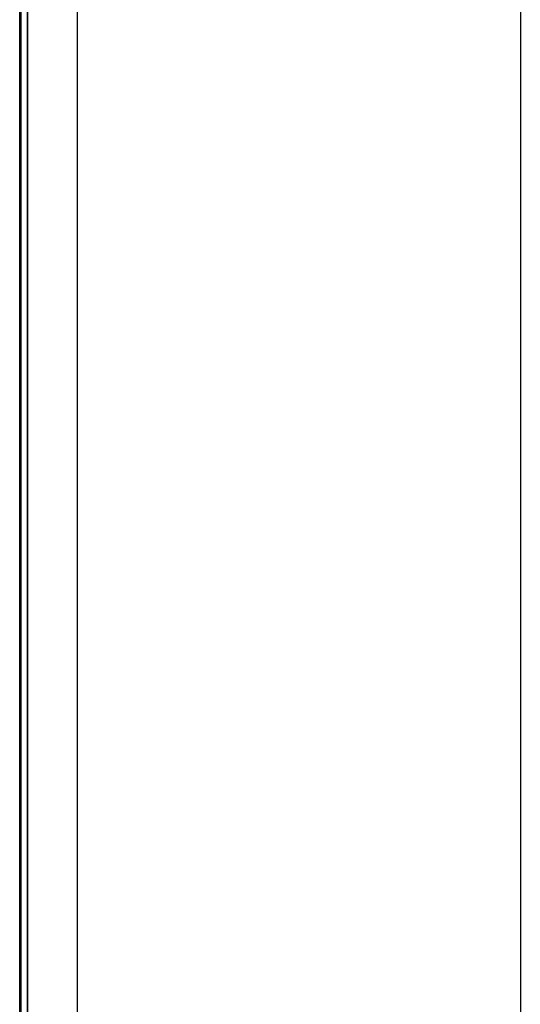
# Model space of a CAD drawing. Header units: inches. Extents: x 53216 to 117387, y -66787 to -22834.
# Tile 84 of 256: x 60591.65 to 60596.85, y -30130.82 to -30120.6. Entities that reach past the tile are written whole.
import ezdxf

# ---------------------------------------------------------------- set-up
doc = ezdxf.new("R2010")
doc.units = ezdxf.units.IN
doc.header["$MEASUREMENT"] = 0
doc.layers.add('FAKRO LOFT LADDERS', color=7, linetype='Continuous')

msp = doc.modelspace()

# ---------------------------------------------------------------- linework, layer by layer
at = {"layer": 'FAKRO LOFT LADDERS', "color": 7, "linetype": 'Continuous'}
for p, q in [((60591.652, -30202.285), (60591.652, -30084.385)), ((60591.667, -30202.27), (60591.667, -30084.401)), ((60591.732, -30202.205), (60591.732, -30084.466)), ((60591.732, -30084.466), (60591.732, -30202.205)), ((60592.252, -30201.685), (60592.252, -30084.985)), ((60596.852, -30112.177), (60596.852, -30141.146))]:
    msp.add_line(p, q, dxfattribs=at)

doc.saveas('drawing.dxf')
